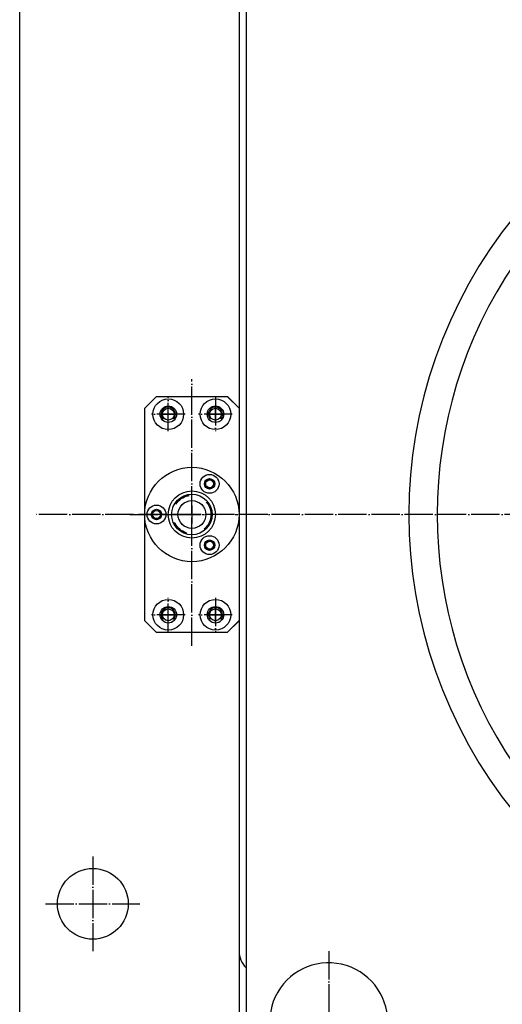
# Model space of a CAD drawing. Extents: x -1763 to 4575, y -3429 to 1051.
# Tile 44 of 80: x 934 to 1139, y -1929 to -1512. Entities that reach past the tile are written whole.
import ezdxf

# ---------------------------------------------------------------- set-up
doc = ezdxf.new("R2010")
doc.units = 0
doc.linetypes.add('DASHED', pattern=[15, 7, -8])
doc.linetypes.add('DOT_CENTER', pattern=[14, 12, -1, 0, -1])
for name, color, linetype in [('1', 7, 'CONTINUOUS'), ('141', 7, 'CONTINUOUS'), ('16', 7, 'CONTINUOUS'), ('DIMPROHIDE', 7, 'CONTINUOUS'), ('OBJECT', 7, 'CONTINUOUS')]:
    doc.layers.add(name, color=color, linetype=linetype)

# ---------------------------------------------------------------- blocks, each defined once
blk = doc.blocks.new('PIN__256', base_point=(999.68, -1694.56))
at = {"layer": '1', "color": 4, "linetype": 'CONTINUOUS'}
for centre, radius in [((1007, -1721.88), 20), ((1014.5, -1708.89), 4), ((1014.5, -1708.89), 2.2), ((1007, -1721.88), 10), ((1007, -1721.88), 8.6), ((992, -1721.88), 4), ((1007, -1721.88), 5.9), ((992, -1721.88), 2.2), ((1014.5, -1734.87), 4), ((1014.5, -1734.87), 2.2)]:
    blk.add_circle(centre, radius, dxfattribs=at)
blk = doc.blocks.new('FV__257', base_point=(812.94, -3769.18))
at = {"layer": '1', "color": 6, "linetype": 'DOT_CENTER'}
for p, q in [((1007, -1721.88), (1007, -1664.51)), ((997, -1686.53), (997, -1672.23)), ((1017, -1672.23), (1017, -1686.53)), ((1004.15, -1679.38), (989.85, -1679.38)), ((1024.15, -1679.38), (1009.85, -1679.38)), ((980.68, -1721.88), (1007, -1721.88)), ((1039.14, -1721.88), (1007, -1721.88)), ((1007, -1777.51), (1007, -1721.88)), ((997, -1771.53), (997, -1757.23)), ((1017, -1757.23), (1017, -1771.53)), ((1004.15, -1764.38), (989.85, -1764.38)), ((1024.15, -1764.38), (1009.85, -1764.38))]:
    blk.add_line(p, q, dxfattribs=at)
at = {"layer": '1', "color": 6, "linetype": 'CONTINUOUS'}
for p, q in [((992, -1671.88), (987, -1676.88)), ((992, -1671.88), (1022, -1671.88)), ((1027, -1676.88), (1022, -1671.88)), ((987, -1766.88), (987, -1676.88)), ((1027, -1676.88), (1027, -1766.88)), ((992, -1771.88), (987, -1766.88)), ((1022, -1771.88), (1027, -1766.88)), ((1022, -1771.88), (992, -1771.88))]:
    blk.add_line(p, q, dxfattribs=at)
for centre, radius in [((997, -1679.38), 6.5), ((1017, -1679.38), 6.5), ((997, -1679.38), 3.5), ((1017, -1679.38), 3.5), ((1014.5, -1708.89), 1.65), ((1007, -1721.88), 10), ((992, -1721.88), 1.65), ((1014.5, -1734.87), 1.65), ((997, -1764.38), 6.5), ((997, -1764.38), 3.5), ((1017, -1764.38), 6.5), ((1017, -1764.38), 3.5)]:
    blk.add_circle(centre, radius, dxfattribs=at)
for centre, start, end in [((1014.5, -1708.89), -149.2551, 0), ((1014.5, -1708.89), 0, 130.4948), ((992, -1721.88), 180, 67.6264), ((992, -1721.88), 151.2344, 180), ((1014.5, -1734.87), 174.7363, 0), ((1014.5, -1734.87), 0, 86.1751)]:
    blk.add_arc(centre, 2, start, end, dxfattribs=at)
at = {"layer": '1'}
blk.add_blockref('PIN__256', (999.68, -1694.56), dxfattribs=at)
blk = doc.blocks.new('HEADPLATE_TEL', base_point=(934, -2216.07))
at = {"layer": '1', "color": 1, "linetype": 'DASHED'}
for p, q in [((987, -1676.88), (992, -1671.88)), ((992, -1671.88), (1022, -1671.88)), ((1027, -1676.88), (1022, -1671.88)), ((987, -1766.88), (987, -1676.88)), ((1027, -1676.88), (1027, -1766.88)), ((987, -1766.88), (992, -1771.88)), ((1022, -1771.88), (1027, -1766.88)), ((1022, -1771.88), (992, -1771.88))]:
    blk.add_line(p, q, dxfattribs=at)
at = {"layer": '1', "color": 1, "linetype": 'DOT_CENTER'}
for p, q in [((997, -1682.68), (997, -1676.08)), ((1017, -1682.68), (1017, -1676.08)), ((993.7, -1679.38), (1000.3, -1679.38)), ((1013.7, -1679.38), (1020.3, -1679.38)), ((1007, -1718.13), (1007, -1725.63)), ((1003.25, -1721.88), (1010.75, -1721.88)), ((993.7, -1764.38), (1000.3, -1764.38)), ((997, -1767.68), (997, -1761.08)), ((1013.7, -1764.38), (1020.3, -1764.38)), ((1017, -1767.68), (1017, -1761.08))]:
    blk.add_line(p, q, dxfattribs=at)
at = {"layer": '1', "color": 7, "linetype": 'CONTINUOUS'}
for centre in [(997, -1679.38), (1017, -1679.38), (997, -1764.38), (1017, -1764.38)]:
    blk.add_circle(centre, 2.5, dxfattribs=at)
at = {"layer": '1', "color": 1, "linetype": 'DASHED'}
blk.add_circle((1007, -1721.88), 8.1, dxfattribs=at)
at = {"layer": '1', "color": 1, "linetype": 'CONTINUOUS'}
for centre, start, end in [((997, -1679.38), 0, -136.9026), ((1017, -1679.38), 0, -136.9026), ((997, -1679.38), -40.9955, 0), ((1017, -1679.38), -40.9955, 0), ((997, -1764.38), 0, -136.9026), ((997, -1764.38), -40.9955, 0), ((1017, -1764.38), 0, -136.9026), ((1017, -1764.38), -40.9955, 0)]:
    blk.add_arc(centre, 3, start, end, dxfattribs=at)
at = {"layer": '141', "color": 7, "linetype": 'CONTINUOUS'}
blk.add_line((1030, -1438.88), (1030, -1947.74), dxfattribs=at)
at = {"layer": '16', "color": 1, "linetype": 'DOT_CENTER'}
blk.add_line((1532.2, -1721.88), (940.8, -1721.88), dxfattribs=at)
at = {"layer": 'DIMPROHIDE', "color": 7, "linetype": 'CONTINUOUS'}
for p, q in [((934, -2036.88), (934, -1221.88)), ((1027, -1438.88), (1027, -1950.74))]:
    blk.add_line(p, q, dxfattribs=at)
blk.add_circle((965, -1886.88), 15, dxfattribs=at)
for centre, radius, start, end in [((1300, -1721.88), 201, 140.9066, -140.9066), ((1300, -1721.88), 189, 145.6287, -145.6287), ((1037, -1906.88), 10, 180, -134.427), ((1065, -1936.88), 25, 0, -127.7343)]:
    blk.add_arc(centre, radius, start, end, dxfattribs=at)
at = {"layer": 'OBJECT', "color": 1, "linetype": 'DOT_CENTER'}
for p, q in [((965, -1866.88), (965, -1906.88)), ((945, -1886.88), (985, -1886.88)), ((1065, -1906.88), (1065, -1966.88))]:
    blk.add_line(p, q, dxfattribs=at)
at = {"layer": '1'}
blk.add_blockref('FV__257', (812.94, -3769.18), dxfattribs=at)

msp = doc.modelspace()

# ---------------------------------------------------------------- block references
at = {"layer": '1'}
msp.add_blockref('HEADPLATE_TEL', (934, -2216.07), dxfattribs=at)

doc.saveas('drawing.dxf')
